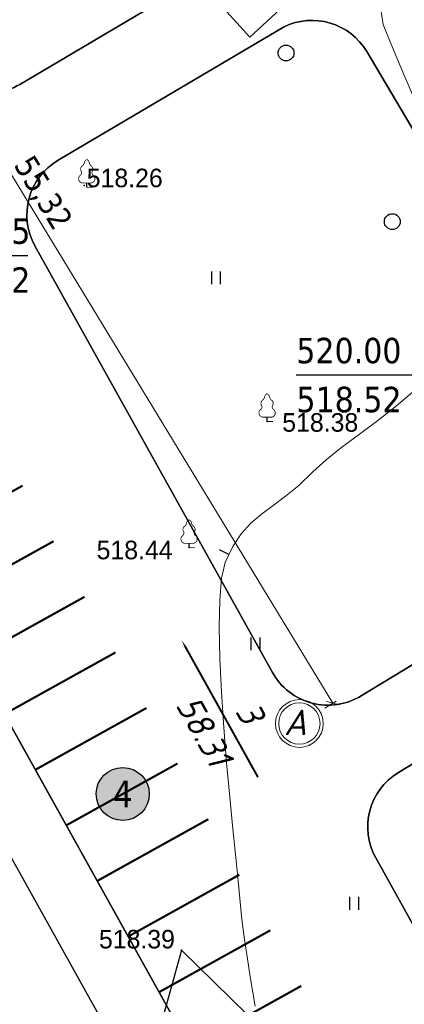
# Model space of a CAD drawing. Header units: millimetres. Extents: x 767170 to 66149698, y -983507 to 2493658.
# Tile 254 of 256: x 3276220 to 3294337, y -629043 to -582605. Entities that reach past the tile are written whole.
import ezdxf
from ezdxf.enums import TextEntityAlignment as Align

# ---------------------------------------------------------------- set-up
doc = ezdxf.new("R2010")
doc.units = ezdxf.units.MM
doc.linetypes.add('Д_ТРОТ_ТРУБА', pattern=[3, 1.5, -1.5])
for name, color, linetype in [('(004) Точки рельефа', 7, 'Continuous'), ('(022) Возд. Линии', 7, 'Continuous'), ('(025) Дорога', 7, 'Continuous'), ('(031) Горизонтали', 42, 'Continuous'), ('(035) Откосы', 7, 'Continuous'), ('(036) Растительность', 7, 'Continuous'), ('(038) Деревья', 7, 'Continuous'), ('os', 3, 'Continuous'), ('R_Loyiha_SRF-BND', 7, 'Continuous'), ('V_GRADEMARKER', 6, 'Continuous'), ('V_Loyiha_OPOR-PNT', 7, 'Continuous')]:
    doc.layers.add(name, color=color, linetype=linetype)
doc.layers.add('(042) Бергштрих', color=32, linetype='Continuous', lineweight=30)
doc.styles.add('BLACK', font='tahomabd.ttf')
doc.styles.add('D-431', font='txt')
doc.styles.add('ESKD1', font='eskd1.shx', dxfattribs={"width": 1.2, "oblique": 14.994305})
doc.styles.get("Standard").update_dxf_attribs({"font": 'isocpeui.ttf'})
doc.styles.add('Tahoma', font='tahoma.ttf')
doc.linetypes.add('ОТКОСЫ_НЕУКР1', pattern='A,0.5,["|",Standard,S=-1.2,R=0,X=0,Y=1.2],1,["|",Standard,S=-0.5,R=0,X=0,Y=0.5],0.5', length=2)
doc.dimstyles.new('genplan dimension', dxfattribs={"dimtxt": 1100, "dimasz": 450, "dimexe": 450, "dimexo": 0, "dimgap": 80, "dimtad": 1, "dimlfac": 0.001, "dimtxsty": 'BLACK', "dimblk": 'OBLIQUE', "dimcen": 0, "dimclrd": 186, "dimclre": 186, "dimclrt": 186, "dimadec": 1, "dimazin": 0, "dimtfac": 1, "dimtmove": 0, "dimatfit": 3, "dimldrblk": 'OBLIQUE', "dimfxl": 1, "dimlwd": 9, "dimlwe": 9, "dimarcsym": 0})

# ---------------------------------------------------------------- blocks, each defined once
blk = doc.blocks.new('d')
at = {"layer": '(038) Деревья'}
blk.add_ellipse((0, 0), major_axis=(0.265, 0.265), ratio=1, start_param=5.497787, end_param=11.780972, dxfattribs=at)
blk = doc.blocks.new('I04010')
for p, q in [((-0.412273, 0.007146), (-0.412273, 1.207146)), ((0.387727, 1.207146), (0.387727, 0.007146))]:
    blk.add_line(p, q)
blk = doc.blocks.new('karagach-flat-56-flat-1')
at = {"layer": '(038) Деревья', "const_width": 0.0375}
for points in [[(-0.208, 1.009, 0.430853), (-0.255, 0.753, 0.548276)], [(-0.208, 1.009, 0.181567), (-0.117, 1.159, 0.303004)], [(0, 1.312, 0.246034), (-0.117, 1.159, 0.489079)], [(0, 1.312, -0.246034), (0.117, 1.159, -0.489079)], [(0.208, 1.009, -0.181567), (0.117, 1.159, -0.303004)], [(0.208, 1.009, -0.430853), (0.255, 0.753, -0.548276)], [(-0.315, 0.559, 0.626949), (-0.218, 0.206, 0.702465)], [(-0.315, 0.559, 0.383603), (-0.255, 0.753, 0.352912)], [(0.315, 0.559, -0.626949), (0.218, 0.206, -0.702465)], [(0.315, 0.559, -0.383603), (0.255, 0.753, -0.352912)]]:
    blk.add_lwpolyline(points, format="xyb", dxfattribs=at)
for points in [[(0, 0.206), (-0.218, 0.206)], [(0, 0), (0, 0.206)], [(0, 0.206), (0.218, 0.206)], [(0, 0), (0.281, 0)]]:
    blk.add_lwpolyline(points, dxfattribs=at)
at = {"layer": '(038) Деревья'}
blk.add_lwpolyline([(0, 0), (0, 0.206)], dxfattribs=at)
blk = doc.blocks.new('karagach-flat-54-flat-1')
at = {"layer": '(038) Деревья', "const_width": 0.0375}
for points in [[(-0.208, 1.009, 0.430853), (-0.255, 0.753, 0.548276)], [(-0.208, 1.009, 0.181567), (-0.117, 1.159, 0.303004)], [(0, 1.312, 0.246034), (-0.117, 1.159, 0.489079)], [(0, 1.312, -0.246034), (0.117, 1.159, -0.489079)], [(0.208, 1.009, -0.181567), (0.117, 1.159, -0.303004)], [(0.208, 1.009, -0.430853), (0.255, 0.753, -0.548276)], [(-0.315, 0.559, 0.626949), (-0.218, 0.206, 0.702465)], [(-0.315, 0.559, 0.383603), (-0.255, 0.753, 0.352912)], [(0.315, 0.559, -0.626949), (0.218, 0.206, -0.702465)], [(0.315, 0.559, -0.383603), (0.255, 0.753, -0.352912)]]:
    blk.add_lwpolyline(points, format="xyb", dxfattribs=at)
for points in [[(0, 0.206), (-0.218, 0.206)], [(0, 0), (0, 0.206)], [(0, 0.206), (0.218, 0.206)], [(0, 0), (0.281, 0)]]:
    blk.add_lwpolyline(points, dxfattribs=at)
at = {"layer": '(038) Деревья'}
blk.add_lwpolyline([(0, 0), (0, 0.206)], dxfattribs=at)
blk = doc.blocks.new('karagach-flat-51-flat-1')
at = {"layer": '(038) Деревья', "const_width": 0.0375}
for points in [[(-0.208, 1.009, 0.430853), (-0.255, 0.753, 0.548276)], [(-0.208, 1.009, 0.181567), (-0.117, 1.159, 0.303004)], [(0, 1.312, 0.246034), (-0.117, 1.159, 0.489079)], [(0, 1.312, -0.246034), (0.117, 1.159, -0.489079)], [(0.208, 1.009, -0.181567), (0.117, 1.159, -0.303004)], [(0.208, 1.009, -0.430853), (0.255, 0.753, -0.548276)], [(-0.315, 0.559, 0.626949), (-0.218, 0.206, 0.702465)], [(-0.315, 0.559, 0.383603), (-0.255, 0.753, 0.352912)], [(0.315, 0.559, -0.626949), (0.218, 0.206, -0.702465)], [(0.315, 0.559, -0.383603), (0.255, 0.753, -0.352912)]]:
    blk.add_lwpolyline(points, format="xyb", dxfattribs=at)
for points in [[(0, 0.206), (-0.218, 0.206)], [(0, 0), (0, 0.206)], [(0, 0.206), (0.218, 0.206)], [(0, 0), (0.281, 0)]]:
    blk.add_lwpolyline(points, dxfattribs=at)
at = {"layer": '(038) Деревья'}
blk.add_lwpolyline([(0, 0), (0, 0.206)], dxfattribs=at)
blk = doc.blocks.new('Topo Xos')
at = {"layer": '(004) Точки рельефа', "color": 7, "linetype": 'ByBlock', "lineweight": -2, "transparency": 16777216}
for p in [(-73.5, -18.811), (-64.881, -29.943), (-68.557, -35.892), (-68.919, -54.88)]:
    blk.add_point(p, dxfattribs=at)
at = {"layer": '(025) Дорога', "linetype": 'Д_ТРОТ_ТРУБА', "ltscale": 600, "transparency": 16777216, "flags": 128}
blk.add_lwpolyline([(99.783, 96.359), (81.261, 80.871), (79.873, 79.57), (70.051, 72.807), (56.622, 62.274), (54.558, 61.518), (53.68, 61.811), (32.281, 80.713), (26.369, 89.721), (21.093, 85.142), (27.429, 78.24), (30.299, 75.145), (47.207, 58.978), (47.207, 58.089), (46.917, 57.221), (40.095, 52.309), (39.685, 52.197), (38.937, 52.632), (35.136, 54.564), (29.406, 50.307), (28.79, 49.703), (16.153, 44.516), (-0.591, 35.942), (-24.605, 23.734), (-48.954, 6.205), (-66.505, -8.957), (-67.48, -9.839), (-65.697, -11.809), (-57.59, -4.347), (-33.316, 13.061), (-16.501, 22.086), (-6.597, 26.99), (15.605, 38.679), (30.23, 47.182), (32.409, 47.967), (35.053, 48.313), (36.822, 48.066), (37.918, 47.751), (42.827, 40.385), (42.954, 39.015), (42.024, 37.291), (39.682, 34.553), (40.811, 32.704), (40.811, 32.704), (40.811, 32.704)], dxfattribs=at)
at = {"layer": '(031) Горизонтали', "color": 42, "linetype": 'Continuous', "lineweight": 0, "ltscale": 600, "transparency": 16777216}
for points in [[(-65.447, -57.518), (-65.549, -56.879), (-65.672, -56.129), (-65.806, -55.29), (-65.94, -54.381), (-66.064, -53.424), (-66.167, -52.437), (-66.247, -51.611), (-66.36, -50.5), (-66.495, -49.16), (-66.641, -47.653), (-66.787, -46.035), (-66.92, -44.367), (-67.031, -42.707), (-67.108, -41.113), (-67.139, -39.646), (-67.114, -38.363), (-67.021, -37.324), (-66.849, -36.587), (-66.5, -35.832), (-66.098, -35.233), (-65.646, -34.744), (-65.147, -34.318), (-64.602, -33.909), (-64.015, -33.471), (-63.386, -32.957), (-62.72, -32.321), (-62.099, -31.746), (-61.357, -31.156), (-60.531, -30.542), (-59.659, -29.894), (-58.777, -29.203), (-57.924, -28.461)], [(-57.891, -14.857), (-58.431, -13.573), (-58.892, -12.497), (-59.231, -11.691), (-59.405, -11.212), (-59.51, -10.612)]]:
    blk.add_lwpolyline(points, dxfattribs=at)
at = {"layer": '(035) Откосы', "linetype": 'ОТКОСЫ_НЕУКР1', "ltscale": 600, "transparency": 16777216}
blk.add_lwpolyline([(-70.242, -59.681), (-63.513, -60.182), (-68.919, -54.88), (-70.242, -59.681)], dxfattribs=at)
at = {"layer": '(042) Бергштрих', "color": 32, "linetype": 'Continuous', "lineweight": 30, "ltscale": 600, "transparency": 16777216}
blk.add_line((-66.675, -36.209), (-67.128, -35.999), dxfattribs=at)
at = {"layer": '(022) Возд. Линии', "transparency": 16777216}
for name, p in [('karagach-flat-54-flat-1', (-73.375, -18.898)), ('karagach-flat-56-flat-1', (-64.881, -29.943)), ('karagach-flat-51-flat-1', (-68.557, -35.892))]:
    blk.add_blockref(name, p, dxfattribs=at)
at = {"layer": '(036) Растительность', "linetype": 'Continuous', "transparency": 16777216, "xscale": 0.5, "yscale": 0.5, "zscale": 0.5}
for p in [(-67.283, -23.467), (-65.417, -40.73), (-60.769, -52.972)]:
    blk.add_blockref('I04010', p, dxfattribs=at)
at = {"layer": '(038) Деревья', "linetype": 'Continuous', "transparency": 16777216}
for p in [(-63.988, -12.563), (-58.982, -20.516)]:
    blk.add_blockref('d', p, dxfattribs=at)
at = {"layer": '(004) Точки рельефа', "linetype": 'ByBlock', "transparency": 16777216, "char_height": 0.875, "attachment_point": 4, "style": 'D-431'}
for s, insert in [('518.26', (-73.375, -18.461)), ('518.38', (-64.166, -29.993)), ('518.44', (-72.911, -36.009)), ('518.39', (-72.801, -54.364))]:
    blk.add_mtext(s, dxfattribs=dict(at, insert=insert))
blk = doc.blocks.new('_Oblique')
at = {"color": 0, "linetype": 'ByBlock', "lineweight": -2}
blk.add_line((-0.5, -0.5), (0.5, 0.5), dxfattribs=at)
blk = doc.blocks.new('*D1905')
at = {"color": 186, "lineweight": 9, "transparency": 16777216}
for p, q in [((-59597, -8107), (-59999, -8351)), ((-59614, -8118), (-30888, -55389)), ((-30742, -55300), (-31273, -55623))]:
    blk.add_line(p, q, dxfattribs=at)
at = {"color": 186, "lineweight": 9, "transparency": 16777216, "xscale": 450, "yscale": 450, "zscale": 450}
for p, rotation in [((-59614, -8118), 121.2865699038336), ((-30888, -55389), 301.2865699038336)]:
    blk.add_blockref('_Oblique', p, dxfattribs=dict(at, rotation=rotation))
at = {"color": 186, "transparency": 16777216, "insert": (-44586, -31349), "char_height": 1100, "attachment_point": 5, "rotation": 301.2866, "style": 'BLACK'}
blk.add_mtext('55,32', dxfattribs=at)
blk = doc.blocks.new('*U1489')
at = {"color": 7, "true_color": 0xffffff, "const_width": 100}
blk.add_lwpolyline([(-3000, 0), (3000, 0)], dxfattribs=at)
blk = doc.blocks.new('*U1490')
at = {"color": 0, "linetype": 'ByBlock', "lineweight": -2, "transparency": 16777216}
for p in [(0, 30000), (0, 27000), (0, 24000), (0, 21000), (0, 18000), (0, 15000), (0, 12000), (0, 9000), (0, 6000), (0, 3000), (0, 0)]:
    blk.add_blockref('*U1489', p, dxfattribs=at)
blk = doc.blocks.new('Eksplikatsia')
h = blk.add_hatch(color=2)
h.dxf.hatch_style = 1
edge = h.paths.add_edge_path()
edge.add_arc((0, 0), 1250, 0, 360)
at = {"lineweight": 30}
blk.add_circle((0, 0), 1250, dxfattribs=at)
at = {"color": 1}
blk.add_attdef('№', text='', height=1250, dxfattribs=at).set_placement((0, 0), align=Align.MIDDLE_CENTER)
blk = doc.blocks.new('*U1417')
at = {"layer": 'V_GRADEMARKER', "elevation": 520.15}
blk.add_lwpolyline([(-68.901, -40.265, 0, 0.486, 0), (-68.003, -41.879, 0.0923, 0.0923, 0), (-65.311, -46.719, 0.486, 0, 0)], format="xyseb", dxfattribs=at)
at = {"layer": 'V_GRADEMARKER', "style": 'ESKD1', "oblique": 14.9943, "width": 1.2}
for s, p in [('58.31', (-69.213, -43.312, 520.15)), ('3', (-66.409, -43.606, 520.15))]:
    blk.add_text(s, height=1.2, rotation=299.0885, dxfattribs=at).set_placement(p)
blk = doc.blocks.new('*U1436')
at = {"layer": 'V_Loyiha_OPOR-PNT', "const_width": 0.138, "elevation": 520.05}
for points in [[(-80.831, -19.167), (-80.831, -18.475)], [(-81.177, -18.821), (-80.485, -18.821)]]:
    blk.add_lwpolyline(points, dxfattribs=at)
at = {"layer": 'V_Loyiha_OPOR-PNT', "elevation": 520.05}
blk.add_lwpolyline([(-80.831, -18.821), (-81.906, -22.116), (-76.151, -22.116)], dxfattribs=at)
at = {"layer": 'V_Loyiha_OPOR-PNT', "color": 1, "style": 'Tahoma'}
blk.add_text('520.05', height=1.2, dxfattribs=at).set_placement((-80.983, -21.562, 520.05))
at = {"layer": 'V_Loyiha_OPOR-PNT', "color": 5, "style": 'Tahoma'}
blk.add_text('518.22', height=1.2, dxfattribs=at).set_placement((-80.983, -23.87, 520.05))
blk = doc.blocks.new('*U1465')
at = {"layer": 'V_Loyiha_OPOR-PNT', "elevation": 518.52}
blk.add_lwpolyline([(-53.866, -23.206), (-57.743, -27.751), (-63.504, -27.751)], dxfattribs=at)
at = {"layer": 'V_Loyiha_OPOR-PNT', "const_width": 0.115, "elevation": 518.52}
blk.add_lwpolyline([(-53.923, -23.206, 1), (-53.808, -23.206, 1)], format="xyb", close=True, dxfattribs=at)
at = {"layer": 'V_Loyiha_OPOR-PNT', "color": 1, "style": 'Tahoma'}
blk.add_text('520.00', height=1.2, dxfattribs=at).set_placement((-63.504, -27.197, 518.52))
at = {"layer": 'V_Loyiha_OPOR-PNT', "color": 5, "style": 'Tahoma'}
blk.add_text('518.52', height=1.2, dxfattribs=at).set_placement((-63.499, -29.505, 518.52))
blk = doc.blocks.new('*U1518')
at = {"layer": 'R_Loyiha_SRF-BND'}
blk.add_polyline3d([(-56.516, -86.165, 519.339), (-62.197, -66.264, 518.87), (-66.757, -68.802, 518.66), (-88.782, -29.212, 518.08), (-102.159, -37.341, 518.09), (-103.791, -34.86, 519.978), (-128.016, 1.963, 519.8), (1.724, 80.787, 520.4), (11.77, 62.887, 520.82), (4, 58.294, 520.26), (46.661, -15.96, 520.97), (27.6, -27.396, 520.73), (23.571, -34.547, 520.82), (-42.243, -69.945, 519.75), (-45.328, -81.823, 519.715), (-29.378, -120.948, 521.28)], dxfattribs=at)
blk = doc.blocks.new('A$C2cdd6916')
h = blk.add_hatch()
h.set_pattern_fill('ANSI32', color=1, scale=60, angle=31.2865699)
h.set_pattern_definition([(76.28657, (-422045.4, -371330.9), (-555.2086, 135.48314), []), (76.28657, (-421815.2, -371191), (-555.2086, 135.48314), [])])
edge = h.paths.add_edge_path()
edge.add_line((12558.278, 1671.303), (13156.485, 2034.826))
edge.add_line((13156.485, 2034.826), (12076.302, 3812.354))
edge.add_arc((12013.983, 3914.903), 120, 121.2865699, 301.2865699, ccw=False)
edge.add_line((11951.665, 4017.453), (10456.027, 6478.645))
edge.add_line((10456.027, 6478.645), (9857.821, 6115.122))
edge.add_line((9857.821, 6115.122), (7572.818, 9875.277))
edge.add_line((7572.818, 9875.277), (28168.21, 22390.86))
edge.add_line((28168.21, 22390.86), (26610.253, 24954.602))
edge.add_line((26610.253, 24954.602), (1656.5, 9790.492))
edge.add_line((1656.5, 9790.492), (3006.729, 7568.583))
edge.add_line((3006.729, 7568.583), (4032.226, 8191.765))
edge.add_line((4032.226, 8191.765), (6524.956, 4089.779))
edge.add_line((6524.956, 4089.779), (7294.079, 4557.166))
edge.add_line((7294.079, 4557.166), (9994.537, 113.347))
edge.add_line((9994.537, 113.347), (9225.414, -354.04))
edge.add_line((9225.414, -354.04), (11718.144, -4456.027))
edge.add_line((11718.144, -4456.027), (10692.648, -5079.21))
edge.add_line((10692.648, -5079.21), (12042.877, -7301.119))
edge.add_line((12042.877, -7301.119), (16401.238, -4652.593))
edge.add_line((16401.238, -4652.593), (12558.278, 1671.303))
edge = h.paths.add_edge_path()
edge.add_line((-3935.127, -8351.55), (-4704.249, -8818.937))
edge.add_line((-4704.249, -8818.937), (-7404.707, -4375.118))
edge.add_line((-7404.707, -4375.118), (-6635.585, -3907.731))
edge.add_line((-6635.585, -3907.731), (-9128.315, 194.256))
edge.add_line((-9128.315, 194.256), (-8102.818, 817.438))
edge.add_line((-8102.818, 817.438), (-9453.047, 3039.348))
edge.add_line((-9453.047, 3039.348), (-34406.8, -12124.761))
edge.add_line((-34406.8, -12124.761), (-32848.844, -14688.503))
edge.add_line((-32848.844, -14688.503), (-12253.452, -2172.92))
edge.add_line((-12253.452, -2172.92), (-9968.449, -5933.074))
edge.add_line((-9968.449, -5933.074), (-10566.655, -6296.598))
edge.add_line((-10566.655, -6296.598), (-9071.017, -8757.79))
edge.add_arc((-9008.699, -8860.339), 120, -58.7134301, 121.2865699, ccw=False)
edge.add_line((-8946.381, -8962.889), (-7866.197, -10740.417))
edge.add_line((-7866.197, -10740.417), (-7267.991, -10376.893))
edge.add_line((-7267.991, -10376.893), (-3425.032, -16700.79))
edge.add_line((-3425.032, -16700.79), (933.329, -14052.264))
edge.add_line((933.329, -14052.264), (-416.9, -11830.354))
edge.add_line((-416.9, -11830.354), (-1442.396, -12453.537))
edge.add_line((-1442.396, -12453.537), (-3935.127, -8351.55))
h.paths.add_polyline_path([(41974.214, 4100.856), (35137.569, -53.694), (35345.297, -395.527), (35174.381, -499.39), (36005.291, -1866.719), (36518.039, -1555.128), (38283.723, -4460.702), (37770.975, -4772.293), (38601.885, -6139.622), (38772.801, -6035.759), (38980.529, -6377.591), (45817.173, -2223.04)])
h.paths.add_polyline_path([(-15440.46, -33129.712), (-14927.712, -32818.121), (-15758.622, -31450.792), (-15929.538, -31554.655), (-16137.265, -31212.823), (-22973.91, -35367.374), (-19130.951, -41691.27), (-12294.306, -37536.72), (-12502.034, -37194.887), (-12331.118, -37091.024), (-13162.028, -35723.695), (-13674.776, -36035.286)])
h.paths.add_polyline_path([(22981.424, -31078.171), (16999.36, -34713.402), (12844.81, -27876.758), (18826.874, -24241.526)])
h.paths.add_polyline_path([(31886.288, 23012.063), (28895.256, 21194.447), (28168.21, 22390.86), (31159.242, 24208.476)])
h.paths.add_polyline_path([(-35112.829, -17702.532), (-32121.797, -15884.916), (-32848.844, -14688.503), (-35839.876, -16506.119)])
at = {"layer": 'os', "color": 0, "lineweight": 0}
for radius in [1125, 975]:
    blk.add_circle((-32467.415, -56348.608), radius, dxfattribs=at)
at = {"ltscale": 50}
blk.add_text('A', height=1200, dxfattribs=at).set_placement((-33201.633, -56896.867))
dim = blk.add_linear_dim(base=(-30888.110056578, -55388.882923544), p1=(-59597.220211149, -8107.421278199), p2=(-30741.657936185, -55299.885650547), angle=121.286569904, dimstyle='genplan dimension')
dim.commit()
dim.dimension.update_dxf_attribs({"geometry": '*D1905', "text_midpoint": (-44586.204274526, -31349.228369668)})

msp = doc.modelspace()

# ---------------------------------------------------------------- block references
at = {"xscale": 1000, "yscale": 1000, "zscale": 1000}
msp.add_blockref('Topo Xos', (3352754.32, -571613.28), dxfattribs=at)

# ---------------------------------------------------------------- next in the draw order: linework, layer by layer
for points in [[(3330203.04, -591469.62), (3305741.24, -606334.78), (3292308.19, -614497.89, -0.42549526), (3288128.62, -613392.62), (3276935.35, -593272.74, -0.40656026), (3278030.3, -589231.76), (3288653.51, -582951.81, -0.39307255), (3292571.01, -584111.74), (3295801.24, -589576.01), (3299297.53, -587549.33), (3296034.22, -582109.32, -0.41798891), (3297070.2, -577967.04), (3309387.34, -570694.92), (3307309.91, -567276.34), (3294899.33, -574612.91), (3282752.45, -581793.59), (3276220.35, -585655.07, -0.42190851), (3272072.09, -584531.04)], [(3292571.02, -584111.74, 0.39307267), (3288653.51, -582951.81)], [(3272072.09, -584531.04, 0.42190851), (3276220.35, -585655.07)], [(3278030.3, -589231.76, 0.40656026), (3276935.35, -593272.74)], [(3296513.4, -628464.24), (3292993.79, -622137.76, -0.40302103), (3294057.45, -618115.54), (3321183.86, -601631.13, -0.42969994), (3325383.9, -602773.81), (3329194.98, -609859.52)], [(3296513.4, -628464.24), (3292993.79, -622137.76, -0.40302103), (3294057.45, -618115.54), (3321183.86, -601631.13, -0.42970006), (3325383.9, -602773.81), (3329194.98, -609859.52)], [(3329194.98, -609859.52), (3325383.9, -602773.81, 0.42970006), (3321183.86, -601631.13), (3294057.45, -618115.54, 0.40302103), (3292993.79, -622137.76), (3296513.4, -628464.24)], [(3296513.4, -628464.24), (3292993.79, -622137.76, -0.40302103), (3294057.45, -618115.54), (3321183.86, -601631.13, -0.42970006), (3325383.9, -602773.81), (3329194.98, -609859.52)], [(3296513.4, -628464.24), (3292993.79, -622137.76, -0.40302103), (3294057.45, -618115.54), (3321183.86, -601631.13, -0.42970006), (3325383.9, -602773.81), (3329194.98, -609859.52)], [(3296513.4, -628464.24), (3292993.79, -622137.76, -0.40302103), (3294057.45, -618115.54), (3321183.86, -601631.13, -0.42970006), (3325383.9, -602773.81), (3329194.98, -609859.52)], [(3329194.98, -609859.52), (3325383.9, -602773.81, 0.42970006), (3321183.86, -601631.13), (3294057.45, -618115.54, 0.40302103), (3292993.79, -622137.76), (3296513.4, -628464.24)], [(3329194.98, -609859.52), (3325383.9, -602773.81, 0.42970006), (3321183.86, -601631.13), (3294057.45, -618115.54, 0.40302103), (3292993.79, -622137.76), (3296513.4, -628464.24)], [(3288128.62, -613392.62, 0.42549538), (3292308.19, -614497.89)], [(3292993.79, -622137.76, -0.40302103), (3294057.45, -618115.54)]]:
    msp.add_lwpolyline(points, format="xyb")
for points in [[(3276366.25, -571235.66), (3274742.55, -572222.37), (3274009.48, -571016.05), (3266788.28, -575033.41), (3272072.09, -584531.04, 0.42190851), (3276220.35, -585655.07), (3282752.45, -581793.59), (3281689.27, -579995.12)], [(3305741.24, -606334.78), (3303333.51, -602181.13), (3302329.27, -602791.4), (3297239.94, -594416.51), (3298286.69, -593780.41), (3292571.02, -584111.74, 0.39307267), (3288653.51, -582951.81), (3278030.3, -589231.76, 0.40656026), (3276935.35, -593272.74), (3288128.62, -613392.62, 0.42549538), (3292308.19, -614497.89)], [(3293442.22, -637053.35, 0.48309225), (3289099.23, -635256.09), (3287160.06, -636334.91), (3269658.33, -604875.58), (3272279.94, -603417.1, 0.41421356), (3273443.07, -599337.01), (3271724.72, -596248.28, 0.42549538), (3267545.15, -595143.01), (3255627.07, -602385.49, -0.37475214), (3246560.45, -600819.32), (3301875.69, -684901.32), (3339262.33, -736271.67), (3340245.89, -735413.89), (3319513.28, -706926.67), (3299077.92, -656797.86)], [(3294057.45, -618115.54), (3321183.86, -601631.13, -0.42969994), (3325383.9, -602773.81), (3329194.98, -609859.52), (3320179.97, -614708.28), (3316495.53, -608523.53), (3301547.06, -617428.76), (3305231.76, -623613.96), (3296513.4, -628464.24), (3292993.79, -622137.76, -0.40302103)]]:
    msp.add_lwpolyline(points, format="xyb", close=True)
for points in [[(3276220.35, -585655.07), (3282752.45, -581793.59)], [(3288653.51, -582951.81), (3278030.3, -589231.76)], [(3295801.24, -589576.01), (3292571.02, -584111.74)], [(3276935.35, -593272.74), (3288128.62, -613392.62)], [(3306349.86, -692918.3), (3309470.68, -690238.86), (3296238.07, -657778.72), (3290557.71, -637877.7), (3285996.93, -640415), (3263971.85, -600824.96), (3250595.2, -608953.79)], [(3294057.45, -618115.54), (3321183.86, -601631.13)], [(3287160.06, -636334.91), (3269658.33, -604875.58)], [(3269658.33, -604875.58), (3287160.06, -636334.91)], [(3287160.06, -636334.91), (3269658.33, -604875.58)], [(3292308.19, -614497.89), (3305741.24, -606334.78)], [(3296513.4, -628464.24), (3292993.79, -622137.76)]]:
    msp.add_lwpolyline(points)
at = {"lineweight": 30}
for points in [[(3282752.45, -581793.59), (3276220.35, -585655.07)], [(3276220.35, -585655.07), (3282752.45, -581793.59)], [(3278030.3, -589231.76), (3288653.51, -582951.81)], [(3288653.51, -582951.81), (3278030.3, -589231.76)], [(3292571.01, -584111.74), (3295801.24, -589576.01)], [(3298286.69, -593780.41), (3292571.02, -584111.74)], [(3288128.62, -613392.62), (3276935.35, -593272.74)], [(3276935.35, -593272.74), (3288128.62, -613392.62)], [(3294057.45, -618115.54), (3321183.86, -601631.13)], [(3294057.45, -618115.54), (3321183.86, -601631.13)], [(3269658.33, -604875.58), (3287160.06, -636334.91)], [(3287160.06, -636334.91), (3269658.33, -604875.58)], [(3305741.24, -606334.78), (3292308.19, -614497.89)], [(3292308.19, -614497.89), (3305741.24, -606334.78)], [(3300502.98, -635635.5), (3292993.79, -622137.76)], [(3296513.4, -628464.24), (3292993.79, -622137.76)]]:
    msp.add_lwpolyline(points, dxfattribs=at)
for points in [[(3288653.51, -582951.81, -0.39307255), (3292571.01, -584111.74)], [(3292571.02, -584111.74, 0.39307267), (3288653.51, -582951.81)], [(3276935.35, -593272.74, -0.40656026), (3278030.3, -589231.76)], [(3278030.3, -589231.76, 0.40656026), (3276935.35, -593272.74)], [(3269658.33, -604875.58), (3287160.06, -636334.91), (3289099.23, -635256.09, -0.48309225), (3293442.22, -637053.35), (3299077.92, -656797.86)], [(3292308.19, -614497.89, -0.42549526), (3288128.62, -613392.62)], [(3288128.62, -613392.62, 0.42549538), (3292308.19, -614497.89)], [(3292993.79, -622137.76, -0.40302103), (3294057.45, -618115.54)], [(3292993.79, -622137.76, -0.40302103), (3294057.45, -618115.54)]]:
    msp.add_lwpolyline(points, format="xyb", dxfattribs=at)
at = {"color": 2, "lineweight": 30}
msp.add_lwpolyline([(3308120.9, -695351.76), (3313064.44, -691107.39), (3299077.92, -656797.86), (3292404.39, -633417.33), (3287160.06, -636334.91), (3265077.92, -596642.32), (3249037.25, -606390.05)], dxfattribs=at)

# ---------------------------------------------------------------- next in the draw order: block references
msp.add_blockref('A$C2cdd6916', (3321862.53, -559451.45, -3656))
at = {"rotation": 29.0884551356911}
msp.add_blockref('*U1490', (3288323.19, -632254.82), dxfattribs=at)
ref = msp.add_blockref('Eksplikatsia', (3281072.91, -619123.34))
ref.add_attrib('№', '4', dxfattribs={"color": 1, "height": 1250, "style": 'Tahoma'}).set_placement((3281072.91, -619123.34), align=Align.MIDDLE_CENTER)
at = {"layer": 'R_Loyiha_SRF-BND', "xscale": 1000, "yscale": 1000, "zscale": 1000}
msp.add_blockref('*U1518', (3352754.32, -571613.28), dxfattribs=at)
at = {"layer": 'V_GRADEMARKER', "xscale": 1000, "yscale": 1000, "zscale": 1000}
msp.add_blockref('*U1417', (3352754.32, -571613.28), dxfattribs=at)
at = {"layer": 'V_Loyiha_OPOR-PNT', "xscale": 1000, "yscale": 1000, "zscale": 1000}
for name in ['*U1436', '*U1465']:
    msp.add_blockref(name, (3352754.32, -571613.28), dxfattribs=at)

doc.saveas('drawing.dxf')
